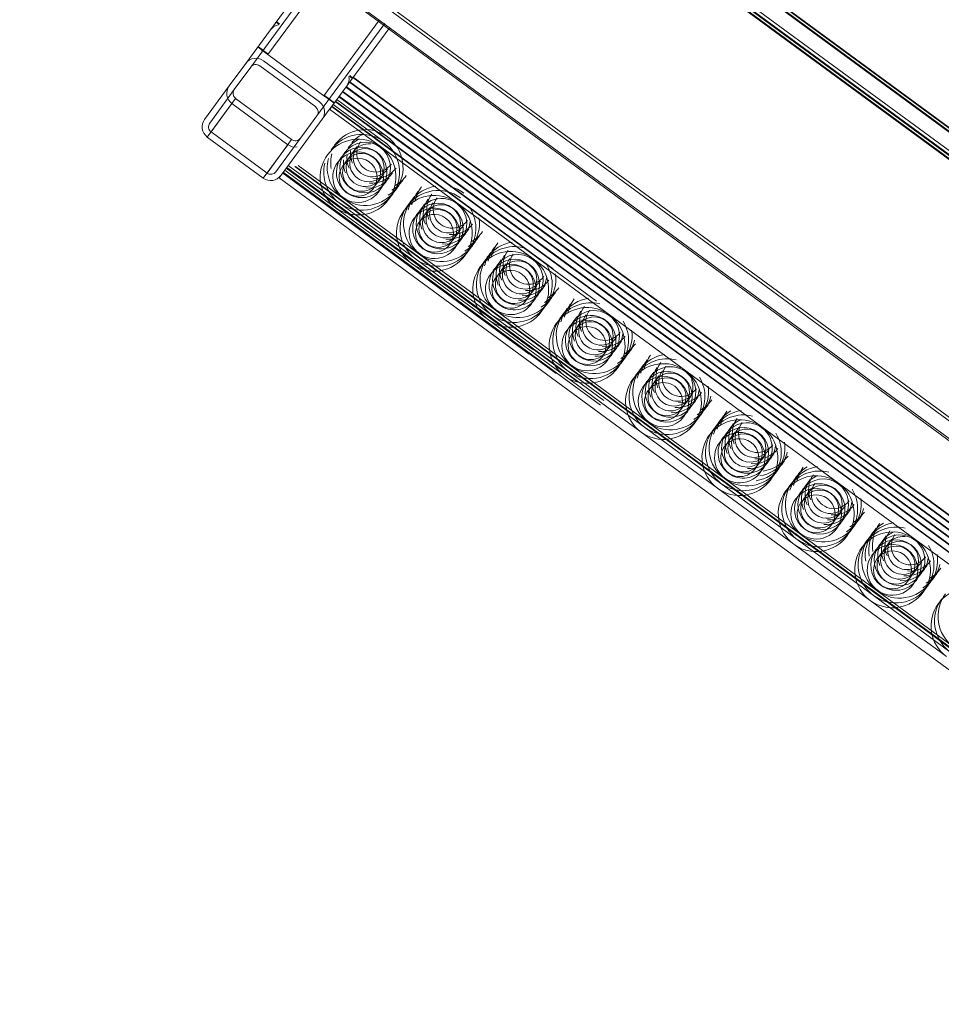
# Model space of a CAD drawing. Header units: metres. Extents: x 135583 to 135939, y 457896 to 458258.
# Tile 142 of 256: x 135756.381 to 135756.672, y 457915.305 to 457915.617. Entities that reach past the tile are written whole.
import ezdxf

# ---------------------------------------------------------------- set-up
doc = ezdxf.new("R2010")
doc.units = ezdxf.units.M
doc.layers.add('NIEUWE INSTALLATIE', color=250, linetype='Continuous', lineweight=0)

msp = doc.modelspace()

# ---------------------------------------------------------------- linework, layer by layer
at = {"layer": 'NIEUWE INSTALLATIE'}
for p, q in [((135757.24633, 457915.15589), (135756.42432, 457915.7598)), ((135757.18922, 457915.20494), (135756.46473, 457915.73753)), ((135756.48369, 457915.72238), (135757.18885, 457915.20432)), ((135756.48868, 457915.71964), (135757.00267, 457915.34202)), ((135756.47955, 457915.71674), (135757.24514, 457915.15427)), ((135756.48014, 457915.71755), (135757.24574, 457915.15508)), ((135756.49159, 457915.71625), (135757.18869, 457915.20411)), ((135757.24499, 457915.15406), (135756.48394, 457915.71319)), ((135757.24556, 457915.15487), (135756.48804, 457915.71141)), ((135756.38349, 457915.70423), (135758.36598, 457914.24774)), ((135756.38406, 457915.705), (135758.36654, 457914.24851)), ((135756.38053, 457915.7002), (135758.36302, 457914.24371)), ((135756.38081, 457915.70057), (135758.36329, 457914.24408)), ((135756.47353, 457915.63255), (135756.45991, 457915.614)), ((135756.47515, 457915.63136), (135756.46152, 457915.61282)), ((135756.47676, 457915.63018), (135756.45913, 457915.60618)), ((135756.4945, 457915.61717), (135756.47686, 457915.59316)), ((135756.48247, 457915.59742), (135756.49611, 457915.61598)), ((135756.45212, 457915.6034), (135756.45991, 457915.614)), ((135756.46152, 457915.61282), (135756.45373, 457915.60222)), ((135756.49772, 457915.6148), (135756.4801, 457915.59081)), ((135756.45212, 457915.6034), (135756.44688, 457915.59627)), ((135756.47544, 457915.59123), (135756.45771, 457915.60425)), ((135756.47686, 457915.59316), (135756.45913, 457915.60618)), ((135756.45373, 457915.60222), (135756.44849, 457915.59509)), ((135756.45653, 457915.60264), (135756.47426, 457915.58962)), ((135756.47468, 457915.58682), (135756.48247, 457915.59742)), ((135756.48495, 457915.59741), (135756.8073, 457915.36058)), ((135756.48505, 457915.59756), (135756.80741, 457915.36073)), ((135756.48606, 457915.59893), (135756.80842, 457915.36211)), ((135756.48617, 457915.59908), (135756.80853, 457915.36225)), ((135756.44688, 457915.59627), (135756.43909, 457915.58567)), ((135756.44071, 457915.58449), (135756.44849, 457915.59509)), ((135756.48271, 457915.59437), (135756.80506, 457915.35754)), ((135756.48282, 457915.59451), (135756.80517, 457915.35769)), ((135756.48383, 457915.59589), (135756.80618, 457915.35906)), ((135756.48394, 457915.59604), (135756.80629, 457915.35921)), ((135756.44113, 457915.58169), (135756.44892, 457915.59229)), ((135756.44892, 457915.59229), (135756.46665, 457915.57927)), ((135756.80283, 457915.3545), (135756.48047, 457915.59132)), ((135756.48052, 457915.59138), (135756.55059, 457915.5399)), ((135756.48058, 457915.59147), (135756.80294, 457915.35464)), ((135756.48092, 457915.59193), (135756.49704, 457915.58009)), ((135756.80395, 457915.35602), (135756.48159, 457915.59285)), ((135756.48163, 457915.5929), (135756.80399, 457915.35608)), ((135756.4817, 457915.59299), (135756.80405, 457915.35616)), ((135756.44774, 457915.59068), (135756.43995, 457915.58008)), ((135756.46547, 457915.57765), (135756.44774, 457915.59068)), ((135756.46448, 457915.56955), (135756.47869, 457915.58889)), ((135756.4948, 457915.57705), (135756.47869, 457915.58889)), ((135756.47929, 457915.58971), (135756.56317, 457915.52809)), ((135756.4794, 457915.58986), (135756.54947, 457915.53838)), ((135756.49592, 457915.57857), (135756.4798, 457915.59041)), ((135756.46945, 457915.57969), (135756.47468, 457915.58682)), ((135756.45886, 457915.56867), (135756.44113, 457915.58169)), ((135756.43995, 457915.58008), (135756.45768, 457915.56705)), ((135756.45886, 457915.56867), (135756.46665, 457915.57927)), ((135756.46166, 457915.56909), (135756.46945, 457915.57969)), ((135756.48846, 457915.57855), (135756.48845, 457915.57854)), ((135756.48845, 457915.57854), (135756.48845, 457915.57853)), ((135756.49597, 457915.57855), (135756.49686, 457915.5779)), ((135756.49798, 457915.57942), (135756.49709, 457915.58008)), ((135756.45768, 457915.56705), (135756.46547, 457915.57765)), ((135756.48622, 457915.5755), (135756.48621, 457915.57549)), ((135756.48623, 457915.57551), (135756.48622, 457915.5755)), ((135756.48734, 457915.57702), (135756.48733, 457915.57701)), ((135756.48734, 457915.57703), (135756.48734, 457915.57702)), ((135756.51898, 457915.55929), (135756.4948, 457915.57705)), ((135756.4851, 457915.57397), (135756.48509, 457915.57396)), ((135756.48511, 457915.57399), (135756.4851, 457915.57397)), ((135756.46271, 457915.56715), (135756.46448, 457915.56955)), ((135756.56441, 457915.49514), (135756.464, 457915.56891)), ((135756.48059, 457915.55771), (135756.46448, 457915.56955)), ((135756.46495, 457915.57019), (135756.543, 457915.51285)), ((135756.46501, 457915.57028), (135756.55154, 457915.50671)), ((135756.55699, 457915.5028), (135756.46506, 457915.57034)), ((135756.56553, 457915.49666), (135756.46512, 457915.57043)), ((135756.48171, 457915.55923), (135756.46559, 457915.57107)), ((135756.46764, 457915.5707), (135756.78698, 457915.33608)), ((135756.78699, 457915.3363), (135756.46784, 457915.57077)), ((135756.46874, 457915.5711), (135756.48283, 457915.56075)), ((135756.497, 457915.5699), (135756.49701, 457915.56991)), ((135756.49701, 457915.56991), (135756.49701, 457915.56992)), ((135756.49812, 457915.57144), (135756.49813, 457915.57145)), ((135756.49812, 457915.57143), (135756.49812, 457915.57144)), ((135756.46271, 457915.56715), (135756.78507, 457915.33032)), ((135756.46383, 457915.56867), (135756.54188, 457915.51133)), ((135756.4639, 457915.56876), (135756.55042, 457915.50519)), ((135756.49476, 457915.56686), (135756.49477, 457915.56687)), ((135756.49477, 457915.56687), (135756.49478, 457915.56688)), ((135756.49588, 457915.56838), (135756.49589, 457915.56839)), ((135756.49589, 457915.56839), (135756.4959, 457915.5684)), ((135756.48283, 457915.56075), (135756.50701, 457915.54299)), ((135756.51263, 457915.56078), (135756.51262, 457915.56077)), ((135756.51264, 457915.56079), (135756.51263, 457915.56078)), ((135756.50477, 457915.53995), (135756.48059, 457915.55771)), ((135756.50589, 457915.54147), (135756.48171, 457915.55923)), ((135756.5104, 457915.55775), (135756.51039, 457915.55773)), ((135756.51039, 457915.55773), (135756.51039, 457915.55772)), ((135756.51151, 457915.55926), (135756.5115, 457915.55925)), ((135756.51152, 457915.55927), (135756.51151, 457915.55926)), ((135756.54316, 457915.54152), (135756.51898, 457915.55929)), ((135756.50928, 457915.55621), (135756.50927, 457915.5562)), ((135756.50928, 457915.55622), (135756.50928, 457915.55621)), ((135756.52229, 457915.55366), (135756.5223, 457915.55367)), ((135756.5223, 457915.55367), (135756.52231, 457915.55368)), ((135756.52006, 457915.55063), (135756.52007, 457915.55064)), ((135756.52006, 457915.55062), (135756.52006, 457915.55063)), ((135756.52118, 457915.55215), (135756.52119, 457915.55216)), ((135756.52118, 457915.55214), (135756.52118, 457915.55215)), ((135756.51894, 457915.5491), (135756.51895, 457915.54911)), ((135756.51895, 457915.54911), (135756.51895, 457915.54912)), ((135756.53006, 457915.52371), (135756.50589, 457915.54147)), ((135756.50701, 457915.54299), (135756.53118, 457915.52523)), ((135756.53569, 457915.54149), (135756.53568, 457915.54148)), ((135756.5357, 457915.54151), (135756.53569, 457915.54149)), ((135756.53681, 457915.54302), (135756.5368, 457915.54301)), ((135756.53682, 457915.54303), (135756.53681, 457915.54302)), ((135756.56733, 457915.52376), (135756.54316, 457915.54152)), ((135756.52895, 457915.52218), (135756.50477, 457915.53995)), ((135756.53345, 457915.53845), (135756.53344, 457915.53844)), ((135756.53346, 457915.53846), (135756.53345, 457915.53845)), ((135756.53457, 457915.53997), (135756.53456, 457915.53996)), ((135756.53458, 457915.53998), (135756.53457, 457915.53997)), ((135756.54647, 457915.5359), (135756.54648, 457915.53591)), ((135756.54648, 457915.53591), (135756.54649, 457915.53592)), ((135756.54423, 457915.53286), (135756.54424, 457915.53287)), ((135756.54424, 457915.53287), (135756.54425, 457915.53288)), ((135756.54535, 457915.53438), (135756.54536, 457915.53439)), ((135756.54536, 457915.53439), (135756.54537, 457915.5344)), ((135756.54312, 457915.53135), (135756.54313, 457915.53136)), ((135756.54312, 457915.53133), (135756.54312, 457915.53135)), ((135756.56099, 457915.52527), (135756.56098, 457915.52525)), ((135756.56098, 457915.52525), (135756.56098, 457915.52524)), ((135756.55312, 457915.50442), (135756.52895, 457915.52218)), ((135756.55424, 457915.50594), (135756.53006, 457915.52371)), ((135756.53118, 457915.52523), (135756.55536, 457915.50747)), ((135756.55875, 457915.52221), (135756.55874, 457915.5222)), ((135756.55876, 457915.52222), (135756.55875, 457915.52221)), ((135756.55987, 457915.52373), (135756.55986, 457915.52372)), ((135756.55987, 457915.52374), (135756.55987, 457915.52373)), ((135756.59151, 457915.506), (135756.56733, 457915.52376)), ((135756.55763, 457915.52069), (135756.55762, 457915.52068)), ((135756.55764, 457915.5207), (135756.55763, 457915.52069)), ((135756.56953, 457915.51662), (135756.56954, 457915.51663)), ((135756.56954, 457915.51663), (135756.56954, 457915.51664)), ((135756.57065, 457915.51815), (135756.57066, 457915.51816)), ((135756.57065, 457915.51814), (135756.57065, 457915.51815)), ((135756.56729, 457915.51357), (135756.5673, 457915.51358)), ((135756.5673, 457915.51358), (135756.56731, 457915.51359)), ((135756.56841, 457915.51509), (135756.56842, 457915.51511)), ((135756.56842, 457915.51511), (135756.56843, 457915.51512)), ((135756.55536, 457915.50747), (135756.57954, 457915.4897)), ((135756.58516, 457915.50749), (135756.58515, 457915.50748)), ((135756.58517, 457915.5075), (135756.58516, 457915.50749)), ((135756.5773, 457915.48666), (135756.55312, 457915.50442)), ((135756.57842, 457915.48818), (135756.55424, 457915.50594)), ((135756.58293, 457915.50446), (135756.58292, 457915.50445)), ((135756.58292, 457915.50445), (135756.58292, 457915.50444)), ((135756.58404, 457915.50597), (135756.58403, 457915.50596)), ((135756.58405, 457915.50598), (135756.58404, 457915.50597)), ((135756.61569, 457915.48824), (135756.59151, 457915.506)), ((135756.58181, 457915.50293), (135756.5818, 457915.50292)), ((135756.58181, 457915.50294), (135756.58181, 457915.50293)), ((135756.59482, 457915.50038), (135756.59483, 457915.50039)), ((135756.59483, 457915.50039), (135756.59484, 457915.5004)), ((135756.59259, 457915.49734), (135756.5926, 457915.49735)), ((135756.59259, 457915.49733), (135756.59259, 457915.49734)), ((135756.5937, 457915.49885), (135756.59371, 457915.49887)), ((135756.59371, 457915.49887), (135756.59372, 457915.49888)), ((135756.59147, 457915.49581), (135756.59148, 457915.49582)), ((135756.59148, 457915.49582), (135756.59148, 457915.49583)), ((135756.60259, 457915.47042), (135756.57842, 457915.48818)), ((135756.57954, 457915.4897), (135756.60371, 457915.47194)), ((135756.60822, 457915.48821), (135756.60821, 457915.4882)), ((135756.60823, 457915.48822), (135756.60822, 457915.48821)), ((135756.60934, 457915.48973), (135756.60933, 457915.48972)), ((135756.60935, 457915.48974), (135756.60934, 457915.48973)), ((135756.63986, 457915.47048), (135756.61569, 457915.48824)), ((135756.60148, 457915.4689), (135756.5773, 457915.48666)), ((135756.60598, 457915.48516), (135756.60597, 457915.48515)), ((135756.60599, 457915.48517), (135756.60598, 457915.48516)), ((135756.6071, 457915.48669), (135756.60709, 457915.48668)), ((135756.60711, 457915.4867), (135756.6071, 457915.48669)), ((135756.619, 457915.48261), (135756.61901, 457915.48263)), ((135756.61901, 457915.48263), (135756.61902, 457915.48264)), ((135756.61676, 457915.47957), (135756.61677, 457915.47958)), ((135756.61677, 457915.47958), (135756.61678, 457915.47959)), ((135756.61788, 457915.48109), (135756.61789, 457915.4811)), ((135756.61789, 457915.4811), (135756.6179, 457915.48111)), ((135756.61564, 457915.47805), (135756.61565, 457915.47806)), ((135756.61565, 457915.47806), (135756.61566, 457915.47807)), ((135756.62677, 457915.45266), (135756.60259, 457915.47042)), ((135756.60371, 457915.47194), (135756.62789, 457915.45418)), ((135756.6324, 457915.47045), (135756.63239, 457915.47044)), ((135756.6324, 457915.47046), (135756.6324, 457915.47045)), ((135756.63352, 457915.47198), (135756.63351, 457915.47197)), ((135756.63351, 457915.47197), (135756.63351, 457915.47196)), ((135756.66404, 457915.45271), (135756.63986, 457915.47048)), ((135756.62565, 457915.45113), (135756.60148, 457915.4689)), ((135756.63016, 457915.4674), (135756.63015, 457915.46739)), ((135756.63017, 457915.46741), (135756.63016, 457915.4674)), ((135756.63128, 457915.46892), (135756.63127, 457915.46891)), ((135756.63129, 457915.46894), (135756.63128, 457915.46892)), ((135756.64206, 457915.46333), (135756.64207, 457915.46334)), ((135756.64207, 457915.46334), (135756.64207, 457915.46335)), ((135756.64318, 457915.46486), (135756.64319, 457915.46487)), ((135756.64318, 457915.46485), (135756.64318, 457915.46486)), ((135756.63982, 457915.46029), (135756.63983, 457915.4603)), ((135756.63983, 457915.4603), (135756.63984, 457915.46031)), ((135756.64094, 457915.46181), (135756.64095, 457915.46182)), ((135756.64095, 457915.46182), (135756.64096, 457915.46183)), ((135756.62789, 457915.45418), (135756.65207, 457915.43642)), ((135756.65769, 457915.45421), (135756.65768, 457915.4542)), ((135756.6577, 457915.45422), (135756.65769, 457915.45421)), ((135756.64983, 457915.43337), (135756.62565, 457915.45113)), ((135756.65095, 457915.4349), (135756.62677, 457915.45266)), ((135756.65546, 457915.45117), (135756.65545, 457915.45116)), ((135756.65545, 457915.45116), (135756.65545, 457915.45115)), ((135756.65657, 457915.45268), (135756.65656, 457915.45267)), ((135756.65658, 457915.4527), (135756.65657, 457915.45268)), ((135756.68822, 457915.43495), (135756.66404, 457915.45271)), ((135756.65434, 457915.44964), (135756.65433, 457915.44963)), ((135756.65434, 457915.44965), (135756.65434, 457915.44964)), ((135756.66623, 457915.44557), (135756.66624, 457915.44558)), ((135756.66624, 457915.44558), (135756.66625, 457915.44559)), ((135756.66735, 457915.44709), (135756.66736, 457915.4471)), ((135756.66736, 457915.4471), (135756.66737, 457915.44711)), ((135756.664, 457915.44252), (135756.66401, 457915.44254)), ((135756.66401, 457915.44254), (135756.66401, 457915.44255)), ((135756.66512, 457915.44406), (135756.66513, 457915.44407)), ((135756.66512, 457915.44405), (135756.66512, 457915.44406)), ((135756.67512, 457915.41713), (135756.65095, 457915.4349)), ((135756.65207, 457915.43642), (135756.67624, 457915.41866)), ((135756.67401, 457915.41561), (135756.64983, 457915.43337))]:
    msp.add_line(p, q, dxfattribs=at)
for centre, major_axis, ratio, start_param, end_param in [((135756.46494, 457915.61409), (-0.00322, 0.00237), 0.006745, 0.000001, 0.785398), ((135756.46502, 457915.61421), (-0.00322, 0.00237), 0.006745, 5.497787, 6.283184), ((135756.46313, 457915.61163), (-0.00322, 0.00237), 0.999977, 5.497397, 6.282796), ((135756.45914, 457915.60621), (-0.00322, 0.00237), 0.006745, 0, 1.570796), ((135756.45923, 457915.60633), (-0.00322, 0.00237), 0.006745, 5.11708, 6.283185), ((135756.45923, 457915.60633), (-0.00161, 0.00118), 0.006746, 4.712389, 6.283185), ((135756.45534, 457915.60103), (-0.00322, 0.00237), 0.999977, 4.712194, 6.28299), ((135756.45534, 457915.60103), (-0.00161, 0.00118), 0.999977, 4.712778, 6.283575), ((135756.48086, 457915.59861), (-0.00322, 0.00237), 0.999977, 3.142144, 3.927542), ((135756.48267, 457915.60106), (-0.00322, 0.00237), 0.006745, 2.356194, 3.141593), ((135756.48275, 457915.60118), (-0.00322, 0.00237), 0.006745, 3.141595, 3.926991), ((135756.45011, 457915.5939), (-0.00322, 0.00237), 0.999977, 6.282795, 7.853592), ((135756.45011, 457915.5939), (-0.00161, 0.00118), 0.999977, 6.282796, 7.853592), ((135756.47307, 457915.58801), (-0.00322, 0.00237), 0.999977, 3.141202, 4.711999), ((135756.47687, 457915.59318), (-0.00322, 0.00237), 0.006745, 1.570796, 3.141593), ((135756.47696, 457915.5933), (-0.00161, 0.00118), 0.006746, 3.141593, 4.712389), ((135756.47696, 457915.5933), (-0.00322, 0.00237), 0.006746, 3.141593, 4.307698), ((135756.4787, 457915.58891), (0.00178, 0.00242), 0.000001, 4.771055, 7.912648), ((135756.47307, 457915.58801), (-0.00161, 0.00118), 0.999977, 3.140423, 4.711219), ((135756.44232, 457915.5833), (-0.00322, 0.00237), 0.999977, 0, 1.570796), ((135756.44232, 457915.5833), (-0.00161, 0.00118), 0.999977, 0.00039, 1.571187), ((135756.48993, 457915.57042), (-0.00967, 0.00711), 0.999977, 4.712454, 6.28325), ((135756.46783, 457915.58088), (-0.00161, 0.00118), 0.999977, 1.569626, 3.140423), ((135756.4877, 457915.56738), (-0.00967, 0.00711), 0.999977, 4.712584, 6.28338), ((135756.48882, 457915.5689), (-0.00967, 0.00711), 0.999977, 4.712454, 6.28325), ((135756.48993, 457915.57041), (-0.00645, 0.00474), 0.999977, 3.141593, 6.283185), ((135756.49104, 457915.57193), (-0.00645, 0.00474), 0.999977, 5.759587, 6.283185), ((135756.49216, 457915.57346), (-0.00645, 0.00474), 0.999977, 5.759587, 6.283185), ((135756.49328, 457915.57498), (-0.00484, 0.00355), 0.999977, 6.283055, 9.424648), ((135756.48882, 457915.5689), (-0.00967, 0.0071), 0.999977, 3.141593, 4.712389), ((135756.48993, 457915.57042), (-0.00967, 0.0071), 0.999977, 3.141593, 4.712389), ((135756.46783, 457915.58088), (-0.00322, 0.00237), 0.999977, 1.570245, 2.355644), ((135756.48769, 457915.56737), (-0.00645, 0.00474), 0.999977, 3.141593, 6.283185), ((135756.48993, 457915.57041), (-0.00645, 0.00474), 0.999977, 6.283088, 9.42468), ((135756.48881, 457915.56889), (-0.00645, 0.00474), 0.999977, 3.141593, 6.283185), ((135756.49104, 457915.57193), (-0.00484, 0.00355), 0.999977, 6.282925, 9.424518), ((135756.48993, 457915.57041), (-0.00484, 0.00355), 0.999977, 3.141593, 6.283185), ((135756.49328, 457915.57498), (-0.00645, 0.00474), 0.999977, 0.523599, 1.047198), ((135756.49216, 457915.57346), (-0.00483, 0.00355), 0.999977, 0.00013, 3.141723), ((135756.49104, 457915.57193), (-0.00484, 0.00355), 0.999977, 5.235858, 6.283055), ((135756.4877, 457915.56738), (-0.00967, 0.00711), 0.999977, 3.141788, 4.712584), ((135756.4877, 457915.56738), (-0.00967, 0.0071), 0.999977, 6.28312, 7.853917), ((135756.48993, 457915.57042), (-0.00967, 0.00711), 0.999977, 0.392894, 1.570991), ((135756.48769, 457915.56737), (-0.00645, 0.00474), 0.999977, 0, 3.141593), ((135756.49105, 457915.57194), (-0.00967, 0.00711), 0.999977, 0.392929, 0.785628), ((135756.48881, 457915.56889), (-0.00645, 0.00474), 0.999977, 0, 1.570796), ((135756.48881, 457915.56889), (-0.00484, 0.00355), 0.999977, 0, 3.141593), ((135756.48769, 457915.56737), (-0.00484, 0.00355), 0.999977, 3.141593, 6.283185), ((135756.49104, 457915.57193), (-0.00645, 0.00474), 0.999977, 0.523649, 1.047247), ((135756.48993, 457915.57041), (-0.00484, 0.00355), 0.999977, 6.283055, 9.424648), ((135756.48881, 457915.56889), (-0.00484, 0.00355), 0.999977, 3.141593, 6.283185), ((135756.49216, 457915.57346), (-0.00645, 0.00474), 0.999977, 0.523649, 1.047247), ((135756.46005, 457915.57028), (-0.00161, 0.00119), 0.999977, 1.571576, 3.142373), ((135756.48882, 457915.5689), (-0.00967, 0.0071), 0.999977, 0.392685, 1.570783), ((135756.48769, 457915.56737), (-0.00484, 0.00355), 0.999977, 0, 3.141593), ((135756.49328, 457915.57498), (-0.00645, 0.00474), 0.999977, 2.094395, 3.141593), ((135756.46005, 457915.57028), (-0.00322, 0.00237), 0.999977, 1.570601, 3.141398), ((135756.49104, 457915.57193), (-0.00645, 0.00474), 0.999977, 2.094395, 3.141593), ((135756.49216, 457915.57346), (-0.00645, 0.00474), 0.999977, 2.094298, 3.141495), ((135756.49217, 457915.57347), (-0.00967, 0.00711), 0.999977, 2.749024, 3.141723), ((135756.49329, 457915.57499), (-0.00967, 0.00711), 0.999977, 2.748959, 3.141658), ((135756.48993, 457915.57042), (-0.00967, 0.00711), 0.999977, 1.570926, 3.141723), ((135756.48881, 457915.56889), (-0.00645, 0.00474), 0.999977, 1.570796, 3.141593), ((135756.49105, 457915.57194), (-0.00967, 0.00711), 0.999977, 2.749024, 3.141723), ((135756.51187, 457915.54962), (-0.00967, 0.0071), 0.999977, 4.712194, 6.28299), ((135756.51299, 457915.55114), (-0.00967, 0.0071), 0.999977, 4.712129, 6.282925), ((135756.51411, 457915.55266), (-0.00967, 0.0071), 0.999977, 5.497592, 6.28299), ((135756.51635, 457915.5557), (-0.00967, 0.00711), 0.999977, 0.000096, 0.392795), ((135756.51747, 457915.55723), (-0.00967, 0.0071), 0.999977, 6.283037, 6.675736), ((135756.51411, 457915.55266), (-0.00967, 0.0071), 0.999977, 4.712389, 5.105088), ((135756.4877, 457915.56738), (-0.00967, 0.0071), 0.999977, 1.570731, 3.141528), ((135756.48882, 457915.5689), (-0.00967, 0.0071), 0.999977, 1.570796, 3.141593), ((135756.51411, 457915.55266), (-0.00967, 0.00711), 0.999977, 0.000065, 1.570861), ((135756.51523, 457915.55418), (-0.00967, 0.0071), 0.999977, 6.283161, 6.67586), ((135756.51298, 457915.55113), (-0.00645, 0.00474), 0.999977, 3.141398, 6.28299), ((135756.5141, 457915.55265), (-0.00645, 0.00474), 0.999977, 3.141495, 6.283088), ((135756.51634, 457915.55569), (-0.00645, 0.00474), 0.999977, 0.000254, 1.047452), ((135756.51746, 457915.55722), (-0.00645, 0.00474), 0.999977, 0.00005, 1.047247), ((135756.51746, 457915.55722), (-0.00484, 0.00355), 0.999977, 6.283055, 9.424648), ((135756.51299, 457915.55114), (-0.00967, 0.0071), 0.999977, 0, 1.570796), ((135756.51187, 457915.54962), (-0.00967, 0.00711), 0.999977, 0.000065, 1.570861), ((135756.5141, 457915.55265), (-0.00645, 0.00474), 0.999977, 0.000195, 3.141788), ((135756.51187, 457915.5496), (-0.00645, 0.00474), 0.999977, 3.141593, 6.283185), ((135756.51522, 457915.55417), (-0.00645, 0.00474), 0.999977, 6.283089, 7.330286), ((135756.51298, 457915.55113), (-0.00484, 0.00355), 0.999977, 3.141463, 6.283055), ((135756.51522, 457915.55417), (-0.00484, 0.00355), 0.999977, 6.283055, 9.424648), ((135756.5141, 457915.55265), (-0.00483, 0.00355), 0.999977, 3.142112, 6.283705), ((135756.51634, 457915.55569), (-0.00483, 0.00355), 0.999977, 0.00013, 3.141723), ((135756.51187, 457915.54962), (-0.00967, 0.0071), 0.999977, 3.141528, 4.712324), ((135756.51299, 457915.55114), (-0.00967, 0.0071), 0.999977, 3.141463, 4.31956), ((135756.51187, 457915.5496), (-0.00645, 0.00474), 0.999977, 0, 3.141593), ((135756.51298, 457915.55113), (-0.00645, 0.00474), 0.999977, 0.000292, 1.571089), ((135756.51298, 457915.55113), (-0.00484, 0.00355), 0.999977, 0, 3.141593), ((135756.51187, 457915.5496), (-0.00484, 0.00355), 0.999977, 3.141463, 6.283055), ((135756.5141, 457915.55265), (-0.00484, 0.00355), 0.999977, 6.282665, 9.424258), ((135756.51411, 457915.55266), (-0.00967, 0.00711), 0.999977, 3.141639, 3.927037), ((135756.51187, 457915.5496), (-0.00483, 0.00355), 0.999977, 0.00013, 3.141723), ((135756.51634, 457915.55569), (-0.00645, 0.00474), 0.999977, 2.09459, 3.141787), ((135756.51746, 457915.55722), (-0.00645, 0.00474), 0.999977, 2.094298, 3.141495), ((135756.51522, 457915.55417), (-0.00645, 0.00474), 0.999977, 3.141929, 3.665528), ((135756.51522, 457915.55417), (-0.00645, 0.00474), 0.999977, 2.094687, 3.141885), ((135756.51523, 457915.55418), (-0.00967, 0.00711), 0.999977, 2.749023, 3.141723), ((135756.51635, 457915.5557), (-0.00967, 0.00711), 0.999977, 2.748959, 3.141658), ((135756.51747, 457915.55723), (-0.00967, 0.0071), 0.999977, 2.748829, 3.141528), ((135756.51299, 457915.55114), (-0.00967, 0.00711), 0.999977, 1.570926, 3.141723), ((135756.51411, 457915.55266), (-0.00967, 0.00711), 0.999977, 1.570926, 3.141723), ((135756.51298, 457915.55113), (-0.00645, 0.00474), 0.999977, 1.570991, 3.141787), ((135756.53605, 457915.53185), (-0.00967, 0.00711), 0.999977, 4.712454, 6.28325), ((135756.53717, 457915.53338), (-0.00967, 0.00711), 0.999977, 5.105325, 6.283422), ((135756.53829, 457915.5349), (-0.00967, 0.00711), 0.999977, 5.497917, 6.283315), ((135756.54052, 457915.53794), (-0.00967, 0.00711), 0.999977, 0.000237, 0.392936), ((135756.54164, 457915.53946), (-0.00967, 0.00711), 0.999977, 0.000032, 0.392731), ((135756.54163, 457915.53945), (-0.00645, 0.00474), 0.999977, 0.000112, 1.047309), ((135756.51187, 457915.54962), (-0.00967, 0.00711), 0.999977, 1.570991, 3.141788), ((135756.53829, 457915.5349), (-0.00967, 0.0071), 0.999977, 0, 1.570796), ((135756.53941, 457915.53642), (-0.00967, 0.00711), 0.999977, 0.000321, 0.393021), ((135756.53716, 457915.53336), (-0.00645, 0.00474), 0.999977, 3.141593, 6.283185), ((135756.5394, 457915.53641), (-0.00645, 0.00474), 0.999977, 0.000245, 1.047442), ((135756.53828, 457915.53489), (-0.00645, 0.00474), 0.999977, 3.141788, 6.28338), ((135756.54052, 457915.53793), (-0.00645, 0.00474), 0.999977, 0.000196, 1.047393), ((135756.53828, 457915.53489), (-0.00483, 0.00355), 0.999977, 3.141852, 6.283445), ((135756.54052, 457915.53793), (-0.00484, 0.00355), 0.999977, 0, 3.141593), ((135756.54163, 457915.53945), (-0.00484, 0.00355), 0.999977, 0, 3.141593), ((135756.53605, 457915.53185), (-0.00967, 0.0071), 0.999977, 3.141463, 4.712259), ((135756.53605, 457915.53185), (-0.00967, 0.00711), 0.999977, 0.000065, 1.570861), ((135756.53717, 457915.53338), (-0.00967, 0.0071), 0.999977, 6.283055, 7.853852), ((135756.53716, 457915.53336), (-0.00645, 0.00474), 0.999977, 0, 1.570796), ((135756.53604, 457915.53184), (-0.00645, 0.00474), 0.999977, 3.141788, 6.28338), ((135756.53828, 457915.53489), (-0.00645, 0.00474), 0.999977, 6.28299, 9.424583), ((135756.53604, 457915.53184), (-0.00483, 0.00355), 0.999977, 3.141853, 6.283445), ((135756.53828, 457915.53489), (-0.00484, 0.00355), 0.999977, 6.282925, 9.424518), ((135756.53716, 457915.53336), (-0.00483, 0.00355), 0.999977, 3.141983, 6.283575), ((135756.5394, 457915.53641), (-0.00484, 0.00355), 0.999977, 6.283055, 9.424648), ((135756.53717, 457915.53338), (-0.00967, 0.0071), 0.999977, 3.141528, 4.319625), ((135756.53604, 457915.53184), (-0.00645, 0.00474), 0.999977, 6.28299, 9.424583), ((135756.53604, 457915.53184), (-0.00484, 0.00355), 0.999977, 6.282926, 9.424518), ((135756.53716, 457915.53336), (-0.00484, 0.00355), 0.999977, 6.282925, 9.424518), ((135756.54163, 457915.53945), (-0.00645, 0.00473), 0.999977, 2.094103, 3.1413), ((135756.5394, 457915.53641), (-0.00645, 0.00474), 0.999977, 3.141423, 3.665021), ((135756.53829, 457915.5349), (-0.00967, 0.0071), 0.999977, 3.141363, 3.926761), ((135756.5394, 457915.53641), (-0.00645, 0.00473), 0.999977, 2.094103, 3.1413), ((135756.54052, 457915.53793), (-0.00645, 0.00474), 0.999977, 2.0942, 3.141398), ((135756.54164, 457915.53946), (-0.00967, 0.0071), 0.999977, 2.748699, 3.141398), ((135756.53716, 457915.53336), (-0.00645, 0.00474), 0.999977, 1.570796, 3.141593), ((135756.53941, 457915.53642), (-0.00967, 0.0071), 0.999977, 2.748699, 3.141398), ((135756.54052, 457915.53794), (-0.00967, 0.0071), 0.999977, 2.748764, 3.141463), ((135756.56135, 457915.51561), (-0.00967, 0.00711), 0.999977, 5.105269, 6.283366), ((135756.56246, 457915.51714), (-0.00967, 0.00711), 0.999977, 5.497852, 6.28325), ((135756.56582, 457915.5217), (-0.00967, 0.0071), 0.999977, 6.283157, 6.675856), ((135756.53717, 457915.53338), (-0.00967, 0.0071), 0.999977, 1.570601, 3.141398), ((135756.53829, 457915.5349), (-0.00967, 0.0071), 0.999977, 1.570601, 3.141398), ((135756.56023, 457915.51409), (-0.00967, 0.0071), 0.999977, 4.712194, 6.28299), ((135756.56358, 457915.51866), (-0.00967, 0.00711), 0.999977, 0.000181, 0.39288), ((135756.5647, 457915.52018), (-0.00967, 0.00711), 0.999977, 0.000216, 0.392915), ((135756.56246, 457915.51712), (-0.00645, 0.00474), 0.999977, 3.141885, 6.283478), ((135756.56581, 457915.52169), (-0.00645, 0.00473), 0.999977, 6.282911, 7.330108), ((135756.56581, 457915.52169), (-0.00484, 0.00355), 0.999977, 0, 3.141593), ((135756.53605, 457915.53185), (-0.00967, 0.0071), 0.999977, 1.570666, 3.141463), ((135756.56135, 457915.51561), (-0.00967, 0.00711), 0.999977, 0.000065, 1.570861), ((135756.56246, 457915.51714), (-0.00967, 0.00711), 0.999977, 0.000065, 1.570861), ((135756.56022, 457915.51408), (-0.00645, 0.00474), 0.999977, 3.141495, 6.283088), ((135756.56134, 457915.5156), (-0.00645, 0.00474), 0.999977, 3.141885, 6.283478), ((135756.56357, 457915.51865), (-0.00645, 0.00474), 0.999977, 6.282959, 7.330157), ((135756.56469, 457915.52017), (-0.00645, 0.00474), 0.999977, 0.000063, 1.04726), ((135756.56357, 457915.51865), (-0.00484, 0.00355), 0.999977, 6.282926, 9.424518), ((135756.56246, 457915.51712), (-0.00483, 0.00355), 0.999977, 3.141853, 6.283445), ((135756.56469, 457915.52017), (-0.00483, 0.00355), 0.999977, 0.00039, 3.141983), ((135756.56023, 457915.51409), (-0.00967, 0.0071), 0.999977, 3.141463, 4.712259), ((135756.56023, 457915.51409), (-0.00967, 0.0071), 0.999977, 6.28312, 7.853917), ((135756.56134, 457915.5156), (-0.00645, 0.00474), 0.999977, 6.28299, 7.853787), ((135756.56246, 457915.51712), (-0.00645, 0.00473), 0.999977, 6.282698, 9.42429), ((135756.56134, 457915.5156), (-0.00484, 0.00355), 0.999977, 6.282925, 9.424518), ((135756.56022, 457915.51408), (-0.00484, 0.00355), 0.999977, 3.141463, 6.283055), ((135756.56246, 457915.51712), (-0.00484, 0.00355), 0.999977, 6.282666, 9.424258), ((135756.56134, 457915.5156), (-0.00483, 0.00355), 0.999977, 3.141723, 6.283315), ((135756.56135, 457915.51561), (-0.00967, 0.0071), 0.999977, 3.141593, 4.31969), ((135756.56022, 457915.51408), (-0.00645, 0.00474), 0.999977, 0.000097, 3.14169), ((135756.56022, 457915.51408), (-0.00484, 0.00355), 0.999977, 0, 3.141593), ((135756.56581, 457915.52169), (-0.00645, 0.00473), 0.999977, 2.094005, 3.141203), ((135756.56357, 457915.51865), (-0.00645, 0.00474), 0.999977, 3.141702, 3.665301), ((135756.56246, 457915.51714), (-0.00967, 0.0071), 0.999977, 3.141593, 3.926991), ((135756.56357, 457915.51865), (-0.00645, 0.00473), 0.999977, 2.093908, 3.141105), ((135756.56469, 457915.52017), (-0.00645, 0.00473), 0.999977, 2.094103, 3.1413), ((135756.5647, 457915.52018), (-0.00967, 0.0071), 0.999977, 2.748894, 3.141593), ((135756.56582, 457915.5217), (-0.00967, 0.0071), 0.999977, 2.748764, 3.141463), ((135756.56358, 457915.51866), (-0.00967, 0.00711), 0.999977, 3.141629, 3.534328), ((135756.56246, 457915.51714), (-0.00967, 0.0071), 0.999977, 1.570796, 3.141593), ((135756.56134, 457915.5156), (-0.00645, 0.00474), 0.999977, 1.570699, 3.141495), ((135756.56358, 457915.51866), (-0.00967, 0.00711), 0.999977, 2.748959, 3.141658), ((135756.58552, 457915.49785), (-0.00967, 0.00711), 0.999977, 5.105124, 6.283221), ((135756.58664, 457915.49937), (-0.00967, 0.0071), 0.999977, 5.497657, 6.283055), ((135756.59, 457915.50394), (-0.00967, 0.0071), 0.999977, 6.283122, 6.675821), ((135756.56023, 457915.51409), (-0.00967, 0.0071), 0.999977, 1.570796, 3.141593), ((135756.56135, 457915.51561), (-0.00967, 0.0071), 0.999977, 1.570796, 3.141593), ((135756.5844, 457915.49633), (-0.00967, 0.0071), 0.999977, 4.712194, 6.28299), ((135756.58776, 457915.5009), (-0.00967, 0.0071), 0.999977, 6.283147, 6.675846), ((135756.58888, 457915.50242), (-0.00967, 0.0071), 0.999977, 6.283087, 6.675786), ((135756.58663, 457915.49936), (-0.00645, 0.00474), 0.999977, 3.141885, 6.283478), ((135756.58887, 457915.50241), (-0.00645, 0.00474), 0.999977, 0.000254, 1.047452), ((135756.58999, 457915.50393), (-0.00645, 0.00474), 0.999977, 0.00017, 1.047368), ((135756.58999, 457915.50393), (-0.00483, 0.00355), 0.999977, 0.00026, 3.141853), ((135756.58552, 457915.49785), (-0.00967, 0.0071), 0.999977, 0, 1.570796), ((135756.5844, 457915.49633), (-0.00967, 0.0071), 0.999977, 6.28312, 7.853917), ((135756.58664, 457915.49937), (-0.00967, 0.0071), 0.999977, 0, 1.570796), ((135756.5844, 457915.49632), (-0.00645, 0.00474), 0.999977, 3.141982, 6.283575), ((135756.58663, 457915.49936), (-0.00645, 0.00474), 0.999977, 6.28299, 9.424583), ((135756.58551, 457915.49784), (-0.00645, 0.00474), 0.999977, 3.141788, 6.28338), ((135756.58775, 457915.50089), (-0.00645, 0.00474), 0.999977, 0.00005, 1.047247), ((135756.58551, 457915.49784), (-0.00483, 0.00355), 0.999977, 3.141723, 6.283315), ((135756.58775, 457915.50089), (-0.00484, 0.00355), 0.999977, 6.282926, 9.424518), ((135756.58663, 457915.49936), (-0.00483, 0.00355), 0.999977, 3.141723, 6.283315), ((135756.58887, 457915.50241), (-0.00483, 0.00355), 0.999977, 0.00039, 3.141983), ((135756.5844, 457915.49633), (-0.00967, 0.0071), 0.999977, 3.141463, 4.712259), ((135756.58552, 457915.49785), (-0.00967, 0.0071), 0.999977, 3.141463, 4.31956), ((135756.5844, 457915.49632), (-0.00645, 0.00474), 0.999977, 6.283088, 9.42468), ((135756.58551, 457915.49784), (-0.00645, 0.00474), 0.999977, 0, 1.570796), ((135756.58551, 457915.49784), (-0.00484, 0.00355), 0.999977, 6.283055, 9.424648), ((135756.5844, 457915.49632), (-0.00483, 0.00355), 0.999977, 3.141852, 6.283445), ((135756.58663, 457915.49936), (-0.00484, 0.00355), 0.999977, 6.283055, 9.424648), ((135756.58775, 457915.50089), (-0.00483, 0.00355), 0.999977, 3.141853, 4.18905), ((135756.58664, 457915.49937), (-0.00967, 0.0071), 0.999977, 3.141547, 3.926945), ((135756.5844, 457915.49632), (-0.00484, 0.00355), 0.999977, 6.283055, 9.424648), ((135756.58887, 457915.50241), (-0.00645, 0.00474), 0.999977, 2.094493, 3.14169), ((135756.58999, 457915.50393), (-0.00645, 0.00474), 0.999977, 2.094493, 3.14169), ((135756.58775, 457915.50089), (-0.00645, 0.00474), 0.999977, 3.141593, 3.665191), ((135756.58776, 457915.5009), (-0.00967, 0.0071), 0.999977, 3.141529, 3.534228), ((135756.58775, 457915.50089), (-0.00645, 0.00474), 0.999977, 2.094298, 3.141495), ((135756.58888, 457915.50242), (-0.00967, 0.0071), 0.999977, 2.748894, 3.141593), ((135756.59, 457915.50394), (-0.00967, 0.0071), 0.999977, 2.748764, 3.141463), ((135756.58664, 457915.49937), (-0.00967, 0.00711), 0.999977, 1.570861, 3.141658), ((135756.58551, 457915.49784), (-0.00645, 0.00474), 0.999977, 1.570991, 3.141787), ((135756.58776, 457915.5009), (-0.00967, 0.0071), 0.999977, 2.748894, 3.141593), ((135756.60858, 457915.47857), (-0.00967, 0.0071), 0.999977, 4.712324, 6.28312), ((135756.6097, 457915.48009), (-0.00967, 0.00711), 0.999977, 5.105325, 6.283422), ((135756.61082, 457915.48161), (-0.00967, 0.00711), 0.999977, 5.497917, 6.283315), ((135756.61305, 457915.48466), (-0.00967, 0.00711), 0.999977, 0.000021, 0.39272), ((135756.61194, 457915.48313), (-0.00967, 0.0071), 0.999977, 5.890486, 6.283185), ((135756.61417, 457915.48618), (-0.00967, 0.0071), 0.999977, 6.283122, 6.675821), ((135756.5844, 457915.49633), (-0.00967, 0.0071), 0.999977, 1.570796, 3.141593), ((135756.58552, 457915.49785), (-0.00967, 0.0071), 0.999977, 1.570796, 3.141593), ((135756.61082, 457915.48161), (-0.00967, 0.0071), 0.999977, 0, 1.570796), ((135756.61194, 457915.48313), (-0.00967, 0.00711), 0.999977, 0.000117, 0.392816), ((135756.60969, 457915.48008), (-0.00645, 0.00474), 0.999977, 3.141788, 6.28338), ((135756.61193, 457915.48312), (-0.00645, 0.00474), 0.999977, 0.000232, 1.047429), ((135756.61081, 457915.4816), (-0.00645, 0.00474), 0.999977, 3.141495, 6.283088), ((135756.61305, 457915.48465), (-0.00645, 0.00474), 0.999977, 0.000316, 1.047514), ((135756.61193, 457915.48312), (-0.00645, 0.00474), 0.999977, 5.759587, 6.283185), ((135756.61416, 457915.48617), (-0.00645, 0.00474), 0.999977, 0.000014, 1.047212), ((135756.61081, 457915.4816), (-0.00484, 0.00355), 0.999977, 3.141463, 6.283055), ((135756.61305, 457915.48465), (-0.00483, 0.00355), 0.999977, 0.000519, 3.142112), ((135756.61416, 457915.48617), (-0.00483, 0.00355), 0.999977, 0.00013, 3.141723), ((135756.60858, 457915.47857), (-0.00967, 0.0071), 0.999977, 3.141333, 4.712129), ((135756.60858, 457915.47857), (-0.00967, 0.0071), 0.999977, 6.28312, 7.853917), ((135756.6097, 457915.48009), (-0.00967, 0.0071), 0.999977, 6.283055, 7.853852), ((135756.60969, 457915.48008), (-0.00645, 0.00474), 0.999977, 6.28299, 7.853787), ((135756.61081, 457915.4816), (-0.00645, 0.00474), 0.999977, 6.283088, 9.424681), ((135756.60857, 457915.47856), (-0.00645, 0.00474), 0.999977, 3.141885, 6.283478), ((135756.60857, 457915.47856), (-0.00483, 0.00355), 0.999977, 3.141723, 6.283315), ((135756.61081, 457915.4816), (-0.00484, 0.00355), 0.999977, 0, 3.141593), ((135756.60969, 457915.48008), (-0.00483, 0.00355), 0.999977, 3.141853, 6.283445), ((135756.61193, 457915.48312), (-0.00483, 0.00355), 0.999977, 0.00039, 3.141982), ((135756.6097, 457915.48009), (-0.00967, 0.0071), 0.999977, 3.141528, 4.319625), ((135756.60857, 457915.47856), (-0.00645, 0.00474), 0.999977, 6.28299, 9.424583), ((135756.60857, 457915.47856), (-0.00484, 0.00355), 0.999977, 6.282925, 9.424518), ((135756.60969, 457915.48008), (-0.00484, 0.00355), 0.999977, 0, 3.141593), ((135756.61193, 457915.48312), (-0.00645, 0.00474), 0.999977, 3.141361, 3.66496), ((135756.61082, 457915.48161), (-0.00967, 0.0071), 0.999977, 3.141455, 3.926853), ((135756.61305, 457915.48465), (-0.00645, 0.00474), 0.999977, 2.094298, 3.141495), ((135756.61416, 457915.48617), (-0.00645, 0.00474), 0.999977, 2.094493, 3.14169), ((135756.61417, 457915.48618), (-0.00967, 0.00711), 0.999977, 2.356259, 3.141658), ((135756.61194, 457915.48313), (-0.00967, 0.0071), 0.999977, 3.141459, 3.534158), ((135756.61193, 457915.48312), (-0.00645, 0.00474), 0.999977, 2.094298, 3.141495), ((135756.61194, 457915.48313), (-0.00967, 0.0071), 0.999977, 2.355935, 3.141333), ((135756.61305, 457915.48466), (-0.00967, 0.00711), 0.999977, 2.356259, 3.141658), ((135756.63499, 457915.46385), (-0.00967, 0.00711), 0.999977, 5.498112, 6.28351), ((135756.63611, 457915.46537), (-0.00967, 0.0071), 0.999977, 5.890486, 6.283185), ((135756.63835, 457915.46842), (-0.00967, 0.00711), 0.999977, 0.000131, 0.39283), ((135756.6097, 457915.48009), (-0.00967, 0.0071), 0.999977, 1.570601, 3.141398), ((135756.61082, 457915.48161), (-0.00967, 0.0071), 0.999977, 1.570796, 3.141593), ((135756.60969, 457915.48008), (-0.00645, 0.00474), 0.999977, 1.570601, 3.141398), ((135756.63276, 457915.46081), (-0.00967, 0.00711), 0.999977, 4.712454, 6.28325), ((135756.63388, 457915.46233), (-0.00967, 0.00711), 0.999977, 5.105254, 6.283352), ((135756.63611, 457915.46537), (-0.00967, 0.00711), 0.999977, 0.000046, 0.392745), ((135756.63723, 457915.46689), (-0.00967, 0.00711), 0.999977, 0.000036, 0.392735), ((135756.6361, 457915.46536), (-0.00645, 0.00474), 0.999977, 5.759879, 6.283478), ((135756.63834, 457915.46841), (-0.00645, 0.00474), 0.999977, 6.282995, 7.330193), ((135756.60858, 457915.47857), (-0.00967, 0.0071), 0.999977, 1.570536, 3.141333), ((135756.63388, 457915.46233), (-0.00967, 0.0071), 0.999977, 0, 1.570796), ((135756.63499, 457915.46385), (-0.00967, 0.0071), 0.999977, 6.28312, 7.853917), ((135756.63387, 457915.46232), (-0.00645, 0.00474), 0.999977, 3.141495, 6.283088), ((135756.6361, 457915.46536), (-0.00645, 0.00474), 0.999977, 0.000027, 1.047225), ((135756.63499, 457915.46384), (-0.00645, 0.00474), 0.999977, 3.141788, 6.28338), ((135756.63722, 457915.46688), (-0.00645, 0.00474), 0.999977, 6.283066, 7.330264), ((135756.63499, 457915.46384), (-0.00483, 0.00355), 0.999977, 3.141853, 6.283445), ((135756.63722, 457915.46688), (-0.00484, 0.00355), 0.999977, 0, 3.141593), ((135756.63276, 457915.46081), (-0.00967, 0.0071), 0.999977, 3.141593, 4.712389), ((135756.63276, 457915.46081), (-0.00967, 0.00711), 0.999977, 0.000065, 1.570861), ((135756.63387, 457915.46232), (-0.00645, 0.00474), 0.999977, 0, 1.570796), ((135756.63275, 457915.46079), (-0.00645, 0.00474), 0.999977, 3.141788, 6.28338), ((135756.63499, 457915.46384), (-0.00645, 0.00474), 0.999977, 6.28299, 9.424583), ((135756.63275, 457915.46079), (-0.00483, 0.00355), 0.999977, 3.141723, 6.283315), ((135756.63499, 457915.46384), (-0.00484, 0.00355), 0.999977, 6.282925, 9.424518), ((135756.63387, 457915.46232), (-0.00484, 0.00355), 0.999977, 3.141593, 6.283185), ((135756.6361, 457915.46536), (-0.00483, 0.00355), 0.999977, 0.00026, 3.141852), ((135756.63388, 457915.46233), (-0.00967, 0.00711), 0.999977, 3.141658, 4.319755), ((135756.63275, 457915.46079), (-0.00645, 0.00474), 0.999977, 6.28299, 9.424583), ((135756.63275, 457915.46079), (-0.00484, 0.00355), 0.999977, 6.283055, 9.424648), ((135756.63387, 457915.46232), (-0.00483, 0.00355), 0.999977, 0.00039, 3.141983), ((135756.63834, 457915.46841), (-0.00484, 0.00355), 0.999977, 1.046942, 3.141337), ((135756.63834, 457915.46841), (-0.00645, 0.00473), 0.999977, 2.094103, 3.1413), ((135756.6361, 457915.46536), (-0.00645, 0.00474), 0.999977, 3.141507, 3.665106), ((135756.63499, 457915.46385), (-0.00967, 0.0071), 0.999977, 3.141593, 3.926991), ((135756.6361, 457915.46536), (-0.00645, 0.00474), 0.999977, 2.0942, 3.141398), ((135756.63722, 457915.46688), (-0.00645, 0.00474), 0.999977, 2.094298, 3.141495), ((135756.63723, 457915.46689), (-0.00967, 0.00711), 0.999977, 2.749024, 3.141723), ((135756.63835, 457915.46842), (-0.00967, 0.0071), 0.999977, 2.748829, 3.141528), ((135756.63611, 457915.46537), (-0.00967, 0.0071), 0.999977, 3.141484, 3.534183), ((135756.63499, 457915.46385), (-0.00967, 0.0071), 0.999977, 1.570666, 3.141463), ((135756.63387, 457915.46232), (-0.00645, 0.00474), 0.999977, 1.570699, 3.141495), ((135756.63611, 457915.46537), (-0.00967, 0.0071), 0.999977, 2.748894, 3.141593), ((135756.65805, 457915.44457), (-0.00967, 0.00711), 0.999977, 5.105265, 6.283362), ((135756.65917, 457915.44609), (-0.00967, 0.00711), 0.999977, 5.497852, 6.28325), ((135756.66253, 457915.45065), (-0.00967, 0.0071), 0.999977, 6.283001, 7.0684), ((135756.66029, 457915.44761), (-0.00967, 0.0071), 0.999977, 5.890356, 6.283055), ((135756.63276, 457915.46081), (-0.00967, 0.0071), 0.999977, 1.570796, 3.141593), ((135756.63388, 457915.46233), (-0.00967, 0.00711), 0.999977, 1.570861, 3.141658), ((135756.65693, 457915.44304), (-0.00967, 0.0071), 0.999977, 4.712389, 6.283185), ((135756.66029, 457915.44761), (-0.00967, 0.00711), 0.999977, 0.000092, 0.78549), ((135756.66141, 457915.44913), (-0.00967, 0.00711), 0.999977, 0.000046, 0.785444), ((135756.65916, 457915.44608), (-0.00645, 0.00474), 0.999977, 3.14169, 6.283283), ((135756.6614, 457915.44912), (-0.00645, 0.00474), 0.999977, 6.283102, 7.330299), ((135756.66028, 457915.4476), (-0.00645, 0.00474), 0.999977, 5.759587, 6.283185), ((135756.66252, 457915.45064), (-0.00645, 0.00474), 0.999977, 6.283151, 7.330348), ((135756.66028, 457915.4476), (-0.00484, 0.00355), 0.999977, 5.23597, 6.283168), ((135756.66252, 457915.45064), (-0.00484, 0.00355), 0.999977, 0, 3.141593), ((135756.65805, 457915.44457), (-0.00967, 0.0071), 0.999977, 6.28299, 7.853787), ((135756.65917, 457915.44609), (-0.00967, 0.0071), 0.999977, 6.28312, 7.853917), ((135756.65693, 457915.44303), (-0.00645, 0.00474), 0.999977, 3.141593, 6.283185), ((135756.65916, 457915.44608), (-0.00645, 0.00474), 0.999977, 6.283088, 9.42468), ((135756.65804, 457915.44455), (-0.00645, 0.00474), 0.999977, 3.141593, 6.283185), ((135756.66028, 457915.4476), (-0.00645, 0.00474), 0.999977, 6.283151, 7.330348), ((135756.65804, 457915.44455), (-0.00483, 0.00355), 0.999977, 3.141723, 6.283315), ((135756.66028, 457915.4476), (-0.00484, 0.00355), 0.999977, 6.283055, 9.424648), ((135756.65916, 457915.44608), (-0.00484, 0.00355), 0.999977, 3.141463, 6.283055), ((135756.6614, 457915.44912), (-0.00484, 0.00355), 0.999977, 0, 3.141593), ((135756.65693, 457915.44304), (-0.00967, 0.00711), 0.999977, 3.141788, 4.712584), ((135756.65805, 457915.44457), (-0.00967, 0.00711), 0.999977, 3.141788, 4.319885), ((135756.65693, 457915.44304), (-0.00967, 0.0071), 0.999977, 6.282925, 7.853722), ((135756.65693, 457915.44303), (-0.00645, 0.00474), 0.999977, 0, 3.141593), ((135756.65804, 457915.44455), (-0.00645, 0.00474), 0.999977, 6.283088, 7.853884), ((135756.65804, 457915.44455), (-0.00484, 0.00355), 0.999977, 6.283055, 9.424648), ((135756.65693, 457915.44303), (-0.00484, 0.00355), 0.999977, 3.141593, 6.283185), ((135756.65916, 457915.44608), (-0.00483, 0.00355), 0.999977, 0.00026, 3.141853), ((135756.65917, 457915.44609), (-0.00967, 0.00711), 0.999977, 3.141639, 3.927037), ((135756.65693, 457915.44303), (-0.00484, 0.00355), 0.999977, 0, 3.141593), ((135756.6614, 457915.44912), (-0.00645, 0.00474), 0.999977, 2.094395, 3.141593), ((135756.66252, 457915.45064), (-0.00645, 0.00474), 0.999977, 2.094298, 3.141495), ((135756.66028, 457915.4476), (-0.00645, 0.00474), 0.999977, 3.141627, 3.665226), ((135756.66029, 457915.44761), (-0.00967, 0.0071), 0.999977, 3.141529, 3.534228), ((135756.66028, 457915.4476), (-0.00645, 0.00474), 0.999977, 2.094395, 3.141593), ((135756.66141, 457915.44913), (-0.00967, 0.00711), 0.999977, 2.748959, 3.141658), ((135756.66253, 457915.45065), (-0.00967, 0.00711), 0.999977, 2.749089, 3.141788), ((135756.65917, 457915.44609), (-0.00967, 0.0071), 0.999977, 1.570731, 3.141528), ((135756.65804, 457915.44455), (-0.00645, 0.00474), 0.999977, 1.570796, 3.141593), ((135756.66029, 457915.44761), (-0.00967, 0.00711), 0.999977, 2.749024, 3.141723), ((135756.68111, 457915.42528), (-0.00967, 0.0071), 0.999977, 4.712259, 6.283055), ((135756.65693, 457915.44304), (-0.00967, 0.0071), 0.999977, 1.570731, 3.141528), ((135756.65805, 457915.44457), (-0.00967, 0.0071), 0.999977, 1.570731, 3.141528), ((135756.68335, 457915.42833), (-0.00967, 0.00711), 0.999977, 0.00013, 1.570926), ((135756.68111, 457915.42528), (-0.00967, 0.0071), 0.999977, 0, 1.570796), ((135756.68223, 457915.4268), (-0.00967, 0.00711), 0.999977, 0.000065, 1.570861)]:
    msp.add_ellipse(centre, major_axis=major_axis, ratio=ratio, start_param=start_param, end_param=end_param, dxfattribs=at)

doc.saveas('drawing.dxf')
